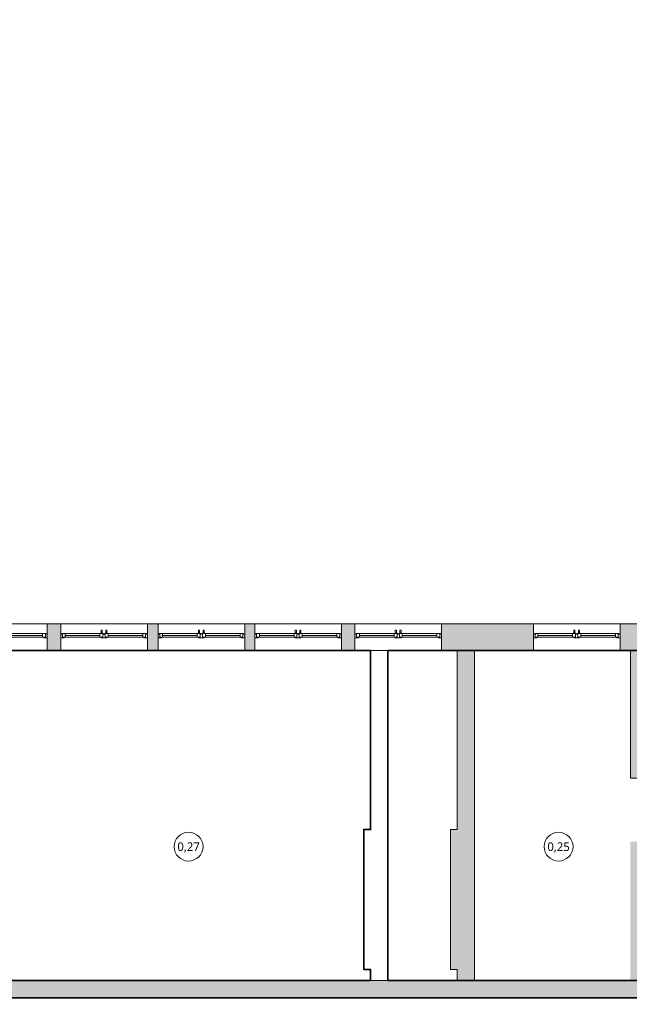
# Model space of a CAD drawing. Header units: millimetres. Extents: x -221 to 149158, y -114258 to 0.
# Tile 71 of 219: x 82770 to 83825, y -53631 to -51927. Entities that reach past the tile are written whole.
import ezdxf
from ezdxf.enums import TextEntityAlignment as Align

# ---------------------------------------------------------------- set-up
doc = ezdxf.new("R2010")
doc.units = ezdxf.units.MM
doc.layers.get('0').update_dxf_attribs({"lineweight": 0})
doc.layers.add('A-przekrycieram.ART', color=7, linetype='Continuous', lineweight=0, true_color=0xffffff)
for name, color, linetype, lineweight in [('opis..KF', 250, 'Continuous', 15), ('powierzchnie', 21, 'Continuous', 50), ('stolarka_arch', 250, 'Continuous', 5), ('wymiar..KF', 12, 'Continuous', 5), ('wypełnienie istn..KF', 250, 'Continuous', 0), ('ściana pro..KF', 222, 'Continuous', 30), ('ściany ist..KF', 61, 'Continuous', 5)]:
    doc.layers.add(name, color=color, linetype=linetype, lineweight=lineweight)
doc.styles.add('ARCH', font='segoeuil.ttf')
doc.styles.add('DIM', font='simplex.shx', dxfattribs={"width": 0.6})
doc.dimstyles.new('100-STD', dxfattribs={"dimscale": 10, "dimtxt": 1.3, "dimasz": 0.15, "dimexe": 5, "dimexo": 10, "dimgap": 0.4, "dimtad": 1, "dimdec": 1, "dimrnd": 0.5, "dimdsep": 46, "dimtxsty": 'DIM', "dimblk": 'KR21', "dimcen": 1, "dimdle": 10, "dimse1": 1, "dimse2": 1, "dimclrd": 256, "dimclre": 256, "dimclrt": 256, "dimadec": 0, "dimazin": 0, "dimtfac": 1, "dimtdec": 1, "dimtmove": 2, "dimatfit": 3, "dimldrblk": 'KR21', "dimfxl": 1, "dimtvp": 5.6, "dimtolj": 1, "dimtzin": 2, "dimarcsym": 0})

# ---------------------------------------------------------------- blocks, each defined once
blk = doc.blocks.new('KR21')
at = {"ltscale": 100}
blk.add_line((0, -5), (0, 5), dxfattribs=at)
at = {"ltscale": 100, "const_width": 0.84}
blk.add_lwpolyline([(-2.5, -2.5), (2.6, 2.6)], dxfattribs=at)
blk = doc.blocks.new('*D916')
at = {"layer": 'Defpoints', "color": 0, "linetype": 'ByBlock', "lineweight": 40, "transparency": 16777216}
for p in [(0, -51958.3), (46.3, -52014.3), (109348.9, -52014.3)]:
    blk.add_point(p, dxfattribs=at)
at = {"layer": 'wymiar..KF', "linetype": 'Continuous', "lineweight": -2, "transparency": 16777216}
blk.add_line((46.3, -51959.8), (46.3, -52012.8), dxfattribs=at)
at = {"layer": 'wymiar..KF', "linetype": 'ByBlock', "lineweight": -2, "transparency": 16777216, "xscale": 1.5, "yscale": 1.5, "zscale": 1.5}
for p, rotation in [((46.3, -51958.3), 90), ((46.3, -52014.3), 270)]:
    blk.add_blockref('KR21', p, dxfattribs=dict(at, rotation=rotation))
at = {"layer": 'wymiar..KF', "linetype": 'ByBlock', "transparency": 16777216, "insert": (35.8, -51986.3), "char_height": 13, "attachment_point": 5, "rotation": 90, "style": 'DIM'}
blk.add_mtext('\\A1;56', dxfattribs=at)
blk = doc.blocks.new('*U1042')
at = {"layer": 'stolarka_arch', "lineweight": 0}
blk.add_lwpolyline([(0, 0), (150, 0), (150, -46), (0, -46)], close=True, dxfattribs=at)
at = {"layer": 'stolarka_arch'}
for points in [[(0, -22), (6, -22), (6, -23), (3, -23), (3, -28), (0, -28)], [(3, -23), (8, -23), (8, -29), (2, -29), (2, -28), (3, -28)], [(8, -26), (68, -26), (68, -23), (8, -23)], [(8, -26), (68, -26), (68, -29), (8, -29)], [(73, -23), (68, -23), (68, -29), (74, -29), (74, -28), (73, -28)], [(73, -30), (69, -30), (69, -29), (73, -29)], [(70, -22), (80, -22), (80, -23), (77, -23), (77, -28), (73, -28), (73, -23), (70, -23)], [(72, -35), (70, -35), (70, -30), (72, -30)], [(77, -23), (82, -23), (82, -29), (76, -29), (76, -28), (77, -28)], [(81, -30), (77, -30), (77, -29), (81, -29)], [(80, -35), (78, -35), (78, -30), (80, -30)], [(142, -26), (82, -26), (82, -23), (142, -23)], [(142, -26), (82, -26), (82, -29), (142, -29)], [(147, -23), (142, -23), (142, -29), (148, -29), (148, -28), (147, -28)], [(150, -22), (144, -22), (144, -23), (147, -23), (147, -28), (150, -28)]]:
    blk.add_lwpolyline(points, close=True, dxfattribs=at)
blk = doc.blocks.new('*U1043')
at = {"layer": 'stolarka_arch', "lineweight": 0}
blk.add_lwpolyline([(0, 0), (150, 0), (150, -46), (0, -46)], close=True, dxfattribs=at)
at = {"layer": 'stolarka_arch'}
for points in [[(0, -22), (6, -22), (6, -23), (3, -23), (3, -28), (0, -28)], [(3, -23), (8, -23), (8, -29), (2, -29), (2, -28), (3, -28)], [(8, -26), (68, -26), (68, -23), (8, -23)], [(8, -26), (68, -26), (68, -29), (8, -29)], [(73, -23), (68, -23), (68, -29), (74, -29), (74, -28), (73, -28)], [(73, -30), (69, -30), (69, -29), (73, -29)], [(70, -22), (80, -22), (80, -23), (77, -23), (77, -28), (73, -28), (73, -23), (70, -23)], [(72, -35), (70, -35), (70, -30), (72, -30)], [(77, -23), (82, -23), (82, -29), (76, -29), (76, -28), (77, -28)], [(81, -30), (77, -30), (77, -29), (81, -29)], [(80, -35), (78, -35), (78, -30), (80, -30)], [(142, -26), (82, -26), (82, -23), (142, -23)], [(142, -26), (82, -26), (82, -29), (142, -29)], [(147, -23), (142, -23), (142, -29), (148, -29), (148, -28), (147, -28)], [(150, -22), (144, -22), (144, -23), (147, -23), (147, -28), (150, -28)]]:
    blk.add_lwpolyline(points, close=True, dxfattribs=at)
blk = doc.blocks.new('*U1044')
at = {"layer": 'stolarka_arch', "lineweight": 0}
blk.add_lwpolyline([(0, 0), (150, 0), (150, -46), (0, -46)], close=True, dxfattribs=at)
at = {"layer": 'stolarka_arch'}
for points in [[(0, -22), (6, -22), (6, -23), (3, -23), (3, -28), (0, -28)], [(3, -23), (8, -23), (8, -29), (2, -29), (2, -28), (3, -28)], [(8, -26), (68, -26), (68, -23), (8, -23)], [(8, -26), (68, -26), (68, -29), (8, -29)], [(73, -23), (68, -23), (68, -29), (74, -29), (74, -28), (73, -28)], [(73, -30), (69, -30), (69, -29), (73, -29)], [(70, -22), (80, -22), (80, -23), (77, -23), (77, -28), (73, -28), (73, -23), (70, -23)], [(72, -35), (70, -35), (70, -30), (72, -30)], [(77, -23), (82, -23), (82, -29), (76, -29), (76, -28), (77, -28)], [(81, -30), (77, -30), (77, -29), (81, -29)], [(80, -35), (78, -35), (78, -30), (80, -30)], [(142, -26), (82, -26), (82, -23), (142, -23)], [(142, -26), (82, -26), (82, -29), (142, -29)], [(147, -23), (142, -23), (142, -29), (148, -29), (148, -28), (147, -28)], [(150, -22), (144, -22), (144, -23), (147, -23), (147, -28), (150, -28)]]:
    blk.add_lwpolyline(points, close=True, dxfattribs=at)
blk = doc.blocks.new('*U1045')
at = {"layer": 'stolarka_arch', "lineweight": 0}
blk.add_lwpolyline([(0, 0), (150, 0), (150, -46), (0, -46)], close=True, dxfattribs=at)
at = {"layer": 'stolarka_arch'}
for points in [[(0, -22), (6, -22), (6, -23), (3, -23), (3, -28), (0, -28)], [(3, -23), (8, -23), (8, -29), (2, -29), (2, -28), (3, -28)], [(8, -26), (68, -26), (68, -23), (8, -23)], [(8, -26), (68, -26), (68, -29), (8, -29)], [(73, -23), (68, -23), (68, -29), (74, -29), (74, -28), (73, -28)], [(73, -30), (69, -30), (69, -29), (73, -29)], [(70, -22), (80, -22), (80, -23), (77, -23), (77, -28), (73, -28), (73, -23), (70, -23)], [(72, -35), (70, -35), (70, -30), (72, -30)], [(77, -23), (82, -23), (82, -29), (76, -29), (76, -28), (77, -28)], [(81, -30), (77, -30), (77, -29), (81, -29)], [(80, -35), (78, -35), (78, -30), (80, -30)], [(142, -26), (82, -26), (82, -23), (142, -23)], [(142, -26), (82, -26), (82, -29), (142, -29)], [(147, -23), (142, -23), (142, -29), (148, -29), (148, -28), (147, -28)], [(150, -22), (144, -22), (144, -23), (147, -23), (147, -28), (150, -28)]]:
    blk.add_lwpolyline(points, close=True, dxfattribs=at)
blk = doc.blocks.new('*U1046')
at = {"layer": 'stolarka_arch', "lineweight": 0}
blk.add_lwpolyline([(0, 0), (150, 0), (150, -46), (0, -46)], close=True, dxfattribs=at)
at = {"layer": 'stolarka_arch'}
for points in [[(0, -22), (6, -22), (6, -23), (3, -23), (3, -28), (0, -28)], [(3, -23), (8, -23), (8, -29), (2, -29), (2, -28), (3, -28)], [(8, -26), (68, -26), (68, -23), (8, -23)], [(8, -26), (68, -26), (68, -29), (8, -29)], [(73, -23), (68, -23), (68, -29), (74, -29), (74, -28), (73, -28)], [(73, -30), (69, -30), (69, -29), (73, -29)], [(70, -22), (80, -22), (80, -23), (77, -23), (77, -28), (73, -28), (73, -23), (70, -23)], [(72, -35), (70, -35), (70, -30), (72, -30)], [(77, -23), (82, -23), (82, -29), (76, -29), (76, -28), (77, -28)], [(81, -30), (77, -30), (77, -29), (81, -29)], [(80, -35), (78, -35), (78, -30), (80, -30)], [(142, -26), (82, -26), (82, -23), (142, -23)], [(142, -26), (82, -26), (82, -29), (142, -29)], [(147, -23), (142, -23), (142, -29), (148, -29), (148, -28), (147, -28)], [(150, -22), (144, -22), (144, -23), (147, -23), (147, -28), (150, -28)]]:
    blk.add_lwpolyline(points, close=True, dxfattribs=at)
blk = doc.blocks.new('*U1001')
at = {"layer": 'stolarka_arch', "lineweight": 0}
blk.add_lwpolyline([(0, 0), (150, 0), (150, -46), (0, -46)], close=True, dxfattribs=at)
at = {"layer": 'stolarka_arch'}
for points in [[(0, -22), (6, -22), (6, -23), (3, -23), (3, -28), (0, -28)], [(3, -23), (8, -23), (8, -29), (2, -29), (2, -28), (3, -28)], [(8, -26), (68, -26), (68, -23), (8, -23)], [(8, -26), (68, -26), (68, -29), (8, -29)], [(73, -23), (68, -23), (68, -29), (74, -29), (74, -28), (73, -28)], [(73, -30), (69, -30), (69, -29), (73, -29)], [(70, -22), (80, -22), (80, -23), (77, -23), (77, -28), (73, -28), (73, -23), (70, -23)], [(72, -35), (70, -35), (70, -30), (72, -30)], [(77, -23), (82, -23), (82, -29), (76, -29), (76, -28), (77, -28)], [(81, -30), (77, -30), (77, -29), (81, -29)], [(80, -35), (78, -35), (78, -30), (80, -30)], [(142, -26), (82, -26), (82, -23), (142, -23)], [(142, -26), (82, -26), (82, -29), (142, -29)], [(147, -23), (142, -23), (142, -29), (148, -29), (148, -28), (147, -28)], [(150, -22), (144, -22), (144, -23), (147, -23), (147, -28), (150, -28)]]:
    blk.add_lwpolyline(points, close=True, dxfattribs=at)
blk = doc.blocks.new('nr pom')
at = {"layer": 'opis..KF', "lineweight": 20}
blk.add_circle((0, 0), 25, dxfattribs=at)
at = {"layer": 'opis..KF', "style": 'ARCH'}
blk.add_attdef('00', text='', height=15, dxfattribs=at).set_placement((0, 0), align=Align.MIDDLE_CENTER)
blk = doc.blocks.new('*U1674')
at = {"layer": 'A-przekrycieram.ART'}
h = blk.add_hatch(color=256, dxfattribs=at)
h.dxf.hatch_style = 1
h.paths.add_polyline_path([(0, 4200), (5940, 4200), (5940, 0), (0, 0)])
h.paths.add_polyline_path([(200, 4100), (5840, 4100), (5840, 100), (200, 100)], flags=16)

msp = doc.modelspace()

# ---------------------------------------------------------------- hatches: boundary and pattern name
at = {"layer": 'wypełnienie istn..KF', "true_color": 0xc8c8c8}
h = msp.add_hatch(color=9, dxfattribs=at)
h.dxf.hatch_style = 1
h.paths.add_polyline_path([(87428.19, -53609.29), (86882.61, -53609.29), (86882.61, -53010.79), (86852.61, -53010.79), (86852.61, -53649.29), (87428.19, -53649.29)])
h.paths.add_polyline_path([(87710.61, -53585.69), (87664.61, -53585.69), (87664.61, -53609.29), (87538.19, -53609.29), (87538.19, -53649.29), (87576.61, -53649.29), (87576.61, -53672.42), (87622.61, -53672.42), (87622.61, -53655.29), (87710.61, -53655.29)])
h.paths.add_polyline_path([(87710.61, -53407.37), (87664.61, -53407.37), (87664.61, -53435.69), (87710.61, -53435.69)])
h.paths.add_polyline_path([(87710.61, -53209.01), (87664.61, -53209.01), (87664.61, -53257.37), (87710.61, -53257.37)])
h.paths.add_polyline_path([(87710.61, -52987.29), (87498.61, -52987.29), (87498.61, -52930.84), (87452.61, -52930.84), (87452.61, -53033.29), (87664.61, -53033.29), (87664.61, -53059.01), (87710.61, -53059.01)])
h.paths.add_polyline_path([(86887.11, -52804.79), (86846.61, -52804.79), (86846.61, -53010.79), (86887.11, -53010.79)])
h.paths.add_polyline_path([(87498.61, -52755.84), (87452.61, -52755.84), (87452.61, -52780.84), (87498.61, -52780.84)])
h.paths.add_polyline_path([(87498.61, -52580.84), (87452.61, -52580.84), (87452.61, -52605.84), (87498.61, -52605.84)])
h.paths.add_polyline_path([(87498.61, -52351.74), (87452.61, -52351.74), (87452.61, -52355.37), (87048.78, -52355.37), (87048.78, -52376.79), (87452.61, -52376.79), (87452.7, -52430.84), (87498.61, -52430.84)])
h.paths.add_polyline_path([(86882.61, -52376.79), (86938.78, -52376.79), (86938.78, -52355.37), (86882.61, -52355.37), (86882.61, -52114.29), (87170.61, -52114.29), (87170.61, -51589.94), (87150.61, -51589.94), (87150.61, -51934.29), (87140.95, -51934.29), (87140.95, -51954.29), (87150.61, -51954.29), (87150.61, -52094.29), (86882.61, -52094.29), (86882.61, -51954.29), (87030.95, -51954.29), (87030.95, -51934.29), (86882.61, -51934.29), (86882.61, -51833.89), (86852.61, -51833.89), (86852.61, -52480.95), (86882.61, -52480.95)])
h.paths.add_polyline_path([(87498.61, -52179.79), (87452.61, -52179.79), (87452.61, -52201.74), (87498.61, -52201.74)])
h.paths.add_polyline_path([(87498.61, -52007.83), (87452.61, -52007.83), (87452.61, -52029.79), (87498.61, -52029.79)])
h.paths.add_polyline_path([(87498.61, -51835.87), (87452.61, -51835.87), (87452.61, -51857.83), (87498.61, -51857.83)])
h.paths.add_polyline_path([(87498.61, -51619.37), (87452.61, -51619.37), (87452.61, -51685.87), (87498.61, -51685.87)], flags=17)
h.paths.add_polyline_path([(87498.61, -51363.29), (86820.5, -51363.29), (86820.5, -51409.29), (86852.61, -51409.29), (86852.61, -51724.07), (86882.61, -51724.07), (86882.61, -51409.29), (87150.61, -51409.29), (87150.61, -51479.29), (87170.61, -51479.29), (87170.61, -51409.29), (87452.61, -51409.29), (87452.61, -51469.37), (87498.61, -51469.37)])
h.paths.add_polyline_path([(86633.61, -51239.76), (86583.61, -51239.76), (86583.61, -51313.34), (86547.13, -51313.37), (86547.13, -51363.29), (86633.61, -51363.29)], flags=17)
h.paths.add_polyline_path([(86352.79, -51313.54), (85800.61, -51314.02), (85800.61, -48533.29), (87683.61, -48533.29), (87683.61, -50860.29), (86583.61, -50860.29), (86583.61, -51018.89), (86633.61, -51018.89), (86633.61, -50910.29), (87733.61, -50910.29), (87733.61, -48483.29), (85750.61, -48483.29), (85750.61, -51363.29), (86352.83, -51363.29)])
h.paths.add_polyline_path([(86352.79, -51363.54), (85750.61, -51364.06), (85694.61, -51363.29), (85694.61, -51469.37), (85740.61, -51469.37), (85740.61, -51409.29), (86310.61, -51409.29), (86310.61, -51609.29), (86310.61, -51649.79), (86310.61, -51724.07), (86340.61, -51724.07), (86340.61, -51409.29), (86352.79, -51409.29)])
h.paths.add_polyline_path([(85740.61, -51649.79), (86007.61, -51649.79), (86007.61, -51634.79), (85740.61, -51634.79), (85740.61, -51619.37), (85694.61, -51619.37), (85694.61, -51685.87), (85740.61, -51685.87)], flags=17)
h.paths.add_polyline_path([(86119.61, -51609.29), (86007.61, -51609.29), (86007.61, -51649.79), (86119.61, -51649.79)], flags=17)
h.paths.add_polyline_path([(86310.61, -51609.29), (86226.61, -51609.29), (86226.61, -51649.79), (86310.61, -51649.79)], flags=17)
h.paths.add_polyline_path([(85740.61, -51835.87), (85694.61, -51835.87), (85694.61, -51857.83), (85740.61, -51857.83)])
h.paths.add_polyline_path([(85740.61, -52007.83), (85694.61, -52007.83), (85694.61, -52029.79), (85740.61, -52029.79)])
h.paths.add_polyline_path([(85740.61, -52179.79), (85694.61, -52179.79), (85694.61, -52201.74), (85740.61, -52201.74)])
h.paths.add_polyline_path([(85740.61, -52351.74), (85694.61, -52351.74), (85694.61, -52373.7), (85740.61, -52373.7)])
h.paths.add_polyline_path([(85791.11, -52556.79), (85740.67, -52556.79), (85740.61, -52523.7), (85694.61, -52523.7), (85694.61, -52624.29), (85740.61, -52624.29), (85740.61, -52586.79), (85791.11, -52586.79)])
h.paths.add_polyline_path([(85968.11, -52556.79), (85791.11, -52556.79), (85791.11, -52597.29), (85968.11, -52597.29), (85968.11, -52586.79)])
h.paths.add_polyline_path([(86135.11, -52556.79), (85968.11, -52556.79), (85968.11, -52586.79), (86055.61, -52586.79), (86070.61, -52586.79), (86135.11, -52586.79)])
h.paths.add_polyline_path([(86311.11, -52556.79), (86135.11, -52556.79), (86135.11, -52597.29), (86311.11, -52597.29)])
h.paths.add_polyline_path([(86340.61, -52142.29), (86336.61, -52142.29), (86336.61, -51997.29), (86340.61, -51997.29), (86340.61, -51834.07), (86310.61, -51834.07), (86310.61, -52556.79), (86311.11, -52556.79), (86311.11, -52597.29), (86310.61, -52628.53), (86340.61, -52628.53)])
h.paths.add_polyline_path([(86376.61, -51997.29), (86340.61, -51997.29), (86336.61, -51997.29), (86336.61, -52142.29), (86376.61, -52142.29)])
h.paths.add_polyline_path([(86340.61, -52738.53), (86310.61, -52738.53), (86310.61, -52781.29), (86070.61, -52781.29), (86055.61, -52781.29), (85740.61, -52781.29), (85740.61, -52774.29), (85694.61, -52774.29), (85694.61, -52804.29), (85740.61, -52804.29), (85740.61, -52796.29), (86055.61, -52796.29), (86055.61, -52799.29), (86070.61, -52799.29), (86070.61, -52796.29), (86310.61, -52796.29), (86310.61, -52841.2), (86340.61, -52841.2)])
h.paths.add_polyline_path([(86340.61, -52951.2), (86310.61, -52951.2), (86310.61, -52988.29), (86070.61, -52988.29), (86070.61, -52909.24), (86055.61, -52909.24), (86055.61, -52988.29), (85740.61, -52988.29), (85740.61, -52954.29), (85694.61, -52954.29), (85694.61, -52972.29), (85681.39, -52972.29), (85681.39, -53018.29), (86340.61, -53018.29)])
h.paths.add_polyline_path([(85531.39, -52972.29), (85435.13, -52972.29), (85435.13, -53018.29), (85499.47, -53018.29), (85499.47, -53396.29), (85230.47, -53396.29), (85230.47, -53312.47), (85215.47, -53312.47), (85215.47, -53589.29), (85151.97, -53589.29), (85151.97, -53619.29), (85271.88, -53619.29), (85271.88, -53589.29), (85230.47, -53589.29), (85230.47, -53411.29), (85499.47, -53411.29), (85499.47, -53589.29), (85381.88, -53589.29), (85381.88, -53619.29), (85529.61, -53619.29), (85529.61, -53018.29), (85531.39, -53018.29)])
h.paths.add_polyline_path([(85284.96, -52972.29), (85112.65, -52972.29), (85060.47, -53033.52), (85095.51, -53063.55), (85133.81, -53018.86), (85215.13, -53018.86), (85215.47, -53202.49), (85230.47, -53202.49), (85230.47, -53018.29), (85285.13, -53018.29)])
h.paths.add_polyline_path([(84997.98, -53177.35), (84963.05, -53147.41), (84905.65, -53214.39), (84881.65, -53214.39), (84881.65, -53260.39), (84905.65, -53260.39), (84905.65, -53619.29), (85041.97, -53619.29), (85041.97, -53589.29), (84935.65, -53589.29), (84935.65, -53250.08)])
h.paths.add_polyline_path([(83861.07, -53349.44), (83827.07, -53349.44), (83827.07, -53589.29), (83557.57, -53589.29), (83557.57, -53018.29), (83659.21, -53018.29), (83659.21, -52972.29), (83500.32, -52972.29), (83500.32, -53018.29), (83527.57, -53018.29), (83527.57, -53328.29), (83515.57, -53328.29), (83515.57, -53570.29), (83527.57, -53570.29), (83527.57, -53589.29), (82467.57, -53589.29), (82467.57, -53018.29), (82482.54, -53018.29), (82482.54, -52972.29), (82431.62, -52972.29), (82431.62, -53018.29), (82437.57, -53018.29), (82437.57, -53619.29), (83934.33, -53619.29), (83934.33, -53589.29), (83861.07, -53589.29)])
h.paths.add_polyline_path([(84118.65, -53260.39), (84142.65, -53260.39), (84142.65, -53214.39), (84118.65, -53214.39), (84049.04, -53132.44), (84013.67, -53163.08), (84088.65, -53250.56), (84088.65, -53589.29), (84044.33, -53589.29), (84044.33, -53619.29), (84118.65, -53619.29)])
h.paths.add_polyline_path([(83910.73, -52972.29), (83809.21, -52972.29), (83809.21, -53018.29), (83827.07, -53018.29), (83827.07, -53239.44), (83861.07, -53239.44), (83861.07, -53018.29), (83889.57, -53018.29), (83916.05, -53049.19), (83950.82, -53019.07)])
h.paths.add_polyline_path([(82841.14, -52972.29), (82817.81, -52972.29), (82817.81, -53018.29), (82841.14, -53018.29)], flags=17)
h.paths.add_polyline_path([(83009.59, -52972.29), (82991.14, -52972.29), (82991.14, -53018.29), (83009.59, -53018.29)], flags=17)
h.paths.add_polyline_path([(83176.99, -52972.29), (83159.59, -52972.29), (83159.59, -53018.29), (83176.99, -53018.29)], flags=17)
h.paths.add_polyline_path([(83350.32, -52972.29), (83326.99, -52972.29), (83326.99, -53018.29), (83350.32, -53018.29)], flags=17)
h.paths.add_polyline_path([(82019.27, -51958.27), (81816.27, -51958.27), (81816.27, -52014.27), (82019.27, -52014.27)])
h.paths.add_polyline_path([(81533.73, -54276.32), (81421.73, -54276.32), (81421.73, -54317.32), (81533.73, -54317.32)])
h.paths.add_polyline_path([(82300.41, -52628.2), (82300.41, -52582.2), (82271.73, -52582.2), (82271.73, -52466.08), (82225.73, -52466.08), (82225.73, -52810.21), (82271.73, -52810.21), (82271.73, -52628.2)])
h.paths.add_polyline_path([(82657.78, -52938.74), (82611.78, -52938.74), (82611.78, -52972.29), (82592.54, -52972.29), (82592.54, -53018.29), (82667.81, -53018.29), (82667.81, -52972.39), (82657.78, -52972.39)])
h.paths.add_polyline_path([(82632.27, -52751.51), (82599.57, -52783.86), (82611.78, -52796.2), (82611.78, -52818.74), (82657.78, -52818.74), (82657.78, -52777.29)])
h.paths.add_polyline_path([(82458.91, -52641.69), (82491.61, -52609.34), (82464.75, -52582.2), (82420.41, -52582.2), (82420.41, -52628.2), (82445.56, -52628.2)])

# ---------------------------------------------------------------- linework, layer by layer
at = {"layer": 'powierzchnie', "linetype": 'ByBlock', "lineweight": 35}
for points in [[(85379.61, -53619.29), (82287.57, -53619.29), (82287.57, -53403.29), (81619.57, -53403.29), (81619.57, -53018.29), (81477.57, -53018.29), (81477.57, -52000.29)], [(82317.57, -53018.29), (83377.57, -53018.29), (83377.57, -53328.29), (83365.57, -53328.29), (83365.57, -53570.29), (83377.57, -53570.29), (83377.57, -53589.29), (82317.57, -53589.29), (82317.57, -53018.29)], [(83407.57, -53018.29), (83938.65, -53018.29), (83938.65, -53589.29), (83407.57, -53589.29), (83407.57, -53018.29)]]:
    msp.add_lwpolyline(points, dxfattribs=at)
at = {"layer": 'ściana pro..KF', "color": 114, "lineweight": 9, "true_color": 0x139b48}
msp.add_line((83527.57, -53018.29), (83527.57, -53018.29), dxfattribs=at)
at = {"layer": 'ściany ist..KF', "linetype": 'ByBlock'}
for points in [[(82482.54, -52972.29), (82431.62, -52972.29), (82431.62, -53018.29), (82437.57, -53018.29), (82437.57, -53619.29), (83934.33, -53619.29)], [(83827.07, -53589.29), (83557.57, -53589.29), (83557.57, -53018.29), (83659.21, -53018.29), (83659.21, -52972.29), (83500.32, -52972.29), (83500.32, -53018.29), (83527.57, -53018.29), (83527.57, -53328.29), (83515.57, -53328.29), (83515.57, -53570.29), (83527.57, -53570.29), (83527.57, -53589.29), (82467.57, -53589.29), (82467.57, -53018.29), (82482.54, -53018.29), (82482.54, -52972.29)], [(83809.21, -53018.29), (83809.21, -52972.29), (83910.73, -52972.29), (83950.82, -53019.07), (83916.05, -53049.19), (83889.57, -53018.29), (83861.07, -53018.29), (83861.07, -53239.44), (83827.07, -53239.44), (83827.07, -53018.29), (83809.21, -53018.29)]]:
    msp.add_lwpolyline(points, dxfattribs=at)
for points in [[(82817.81, -53018.29), (82841.14, -53018.29), (82841.14, -52972.29), (82817.81, -52972.29)], [(82991.14, -53018.29), (83009.59, -53018.29), (83009.59, -52972.29), (82991.14, -52972.29)], [(83159.59, -53018.29), (83176.99, -53018.29), (83176.99, -52972.29), (83159.59, -52972.29)], [(83326.99, -53018.29), (83350.32, -53018.29), (83350.32, -52972.29), (83326.99, -52972.29)]]:
    msp.add_lwpolyline(points, close=True, dxfattribs=at)

# ---------------------------------------------------------------- block references
at = {"xscale": 2, "yscale": 2, "zscale": 2}
msp.add_blockref('*U1674', (79788.68, -56225.76), dxfattribs=at)
at = {"layer": 'opis..KF', "color": 30}
for p, values in [((83062.47, -53357.88), {'00': '0,27'}), ((83702.86, -53357.88), {'00': '0,25'})]:
    msp.add_blockref('nr pom', p, dxfattribs=at).add_auto_attribs(values)
at = {"layer": 'stolarka_arch', "xscale": -1, "rotation": 180}
for name, p in [('*U1042', (82667.81, -53018.29)), ('*U1043', (82841.14, -53018.29)), ('*U1044', (83009.59, -53018.29)), ('*U1045', (83176.99, -53018.29)), ('*U1046', (83350.32, -53018.29))]:
    msp.add_blockref(name, p, dxfattribs=at)
at = {"layer": 'stolarka_arch', "rotation": 180}
msp.add_blockref('*U1001', (83809.21, -53018.29), dxfattribs=at)

# ---------------------------------------------------------------- dimensions: what is measured, and where the dimension line sits
at = {"layer": 'wymiar..KF', "linetype": 'ByBlock'}
dim = msp.add_linear_dim(base=(46.29, -52014.27), p1=(0, -51958.27), p2=(109348.87, -52014.27), angle=90, dimstyle='100-STD', override={"dimfxl": 8, "dimfxlon": 1}, dxfattribs=at)
dim.commit()
dim.dimension.update_dxf_attribs({"geometry": '*D916', "text_midpoint": (35.79, -51986.27)})

doc.saveas('drawing.dxf')
